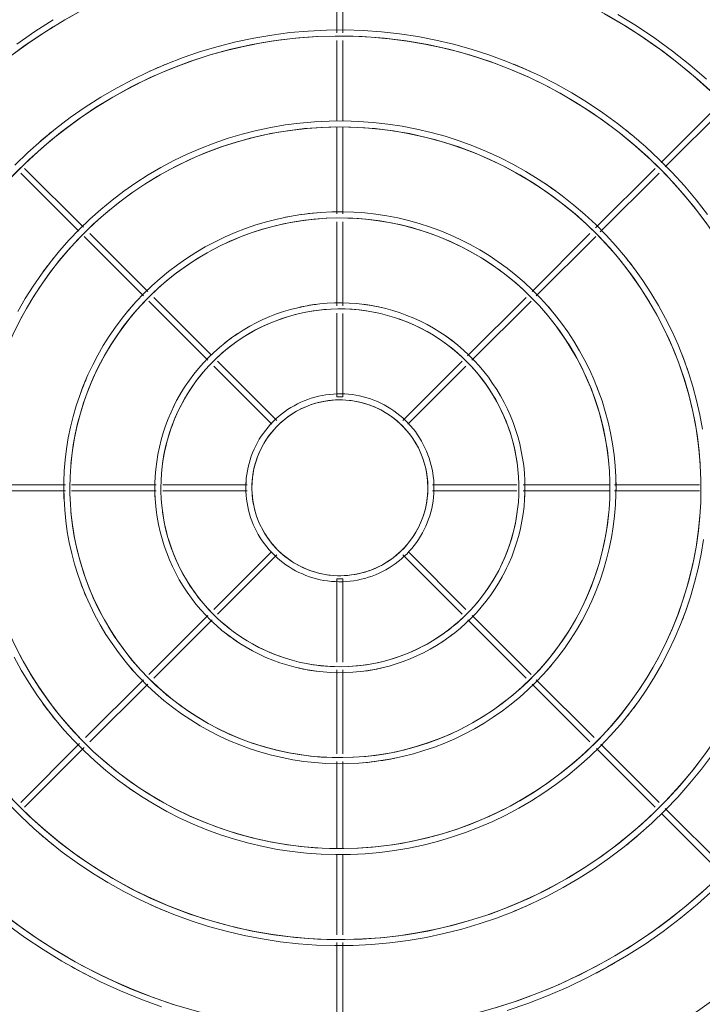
# Model space of a CAD drawing. Header units: millimetres. Extents: x -3165 to 47090, y -1932 to 8822.
# Tile 24 of 59: x 23430 to 23654, y 2187 to 2512. Entities that reach past the tile are written whole.
import ezdxf

# ---------------------------------------------------------------- set-up
doc = ezdxf.new("R2010")
doc.units = ezdxf.units.MM
doc.layers.add('M-EQPM', color=50, linetype='Continuous', lineweight=18)

# ---------------------------------------------------------------- blocks, each defined once
blk = doc.blocks.new('Outdoor_Condenser_Unit_Single_Fan_15958 - Generic _Without Brackets_-V12-ELEVAÇÃO 6 - MAPEAMENTO DE DANOS')
at = {"layer": 'M-EQPM'}
for p, q in [((10615.11, 2536.57), (10615.11, 2507.52)), ((10617.11, 2507.52), (10617.11, 2536.63)), ((10615.11, 2504.98), (10615.11, 2478.56)), ((10617.11, 2478.52), (10617.11, 2504.98)), ((10741.43, 2484.22), (10721.95, 2464.75)), ((10723.34, 2463.32), (10742.84, 2482.82)), ((10615.11, 2476.34), (10615.11, 2447.8)), ((10617.11, 2447.8), (10617.11, 2476.34)), ((10531.57, 2443.46), (10512.22, 2462.81)), ((10720.01, 2462.81), (10700.39, 2443.19)), ((10510.91, 2461.3), (10530.12, 2442.08)), ((10701.91, 2441.88), (10721.32, 2461.3)), ((10615.11, 2445.24), (10615.11, 2417.52)), ((10617.11, 2417.5), (10617.11, 2445.22)), ((10531.81, 2440.39), (10551.39, 2420.81)), ((10552.77, 2422.26), (10533.71, 2441.32)), ((10698.52, 2441.32), (10679.46, 2422.26)), ((10680.84, 2420.81), (10700.42, 2440.39)), ((10573.64, 2401.38), (10554.78, 2420.25)), ((10677.45, 2420.25), (10658.2, 2401)), ((10553.13, 2419.07), (10572.56, 2399.64)), ((10659.63, 2399.6), (10679.1, 2419.07)), ((10615.11, 2415.04), (10615.11, 2387.5)), ((10617.11, 2387.5), (10617.11, 2415)), ((10574.56, 2397.64), (10593.67, 2378.53)), ((10595.37, 2379.66), (10575.81, 2399.22)), ((10656.42, 2399.22), (10636.86, 2379.66)), ((10638.55, 2378.53), (10657.67, 2397.64)), ((10615.11, 2387.5), (10617.11, 2387.5)), ((10525.65, 2358.5), (10497.62, 2358.5)), ((10555.52, 2358.5), (10527.65, 2358.5)), ((10585.58, 2358.5), (10557.77, 2358.5)), ((10674.46, 2358.5), (10646.65, 2358.5)), ((10705.07, 2358.5), (10676.56, 2358.5)), ((10734.61, 2358.5), (10706.58, 2358.5)), ((10497.62, 2356.5), (10525.65, 2356.5)), ((10527.65, 2356.5), (10555.52, 2356.5)), ((10557.77, 2356.5), (10585.58, 2356.5)), ((10646.65, 2356.5), (10674.46, 2356.5)), ((10676.56, 2356.5), (10705.07, 2356.5)), ((10706.58, 2356.5), (10734.61, 2356.5)), ((10593.32, 2336.12), (10574.56, 2317.36)), ((10575.81, 2315.78), (10595.37, 2335.34)), ((10636.86, 2335.34), (10656.42, 2315.78)), ((10657.67, 2317.36), (10638.91, 2336.12)), ((10617.11, 2327.5), (10615.11, 2327.5)), ((10615.11, 2327.5), (10615.11, 2300)), ((10617.11, 2299.96), (10617.11, 2327.5)), ((10572.6, 2315.4), (10553.13, 2295.93)), ((10679.1, 2295.93), (10659.67, 2315.36)), ((10554.78, 2294.75), (10574.03, 2314)), ((10658.27, 2313.93), (10677.45, 2294.75)), ((10615.11, 2297.5), (10615.11, 2269.78)), ((10617.11, 2269.76), (10617.11, 2297.48)), ((10551.39, 2294.19), (10532.3, 2275.1)), ((10533.71, 2273.68), (10552.77, 2292.74)), ((10679.46, 2292.74), (10698.52, 2273.68)), ((10699.93, 2275.1), (10680.84, 2294.19)), ((10530.32, 2273.12), (10510.91, 2253.7)), ((10512.22, 2252.19), (10531.84, 2271.81)), ((10700.66, 2271.54), (10720.01, 2252.19)), ((10721.32, 2253.7), (10702.11, 2272.92)), ((10615.11, 2267.2), (10615.11, 2238.66)), ((10617.11, 2238.66), (10617.11, 2267.2)), ((10743.49, 2231.54), (10723.33, 2251.7)), ((10722.3, 2249.9), (10741.87, 2230.33)), ((10615.11, 2236.48), (10615.11, 2210.02)), ((10617.11, 2210.02), (10617.11, 2236.44)), ((10615.11, 2207.48), (10615.11, 2178.37)), ((10617.11, 2178.43), (10617.11, 2207.48))]:
    blk.add_line(p, q, dxfattribs=at)
at = {"layer": 'M-EQPM', "flags": 128}
for points in [[(10736.93, 2492.28), (10731.44, 2497), (10725.77, 2501.5), (10719.92, 2505.77), (10713.91, 2509.81), (10707.74, 2513.6)], [(10521.63, 2511.88), (10515.53, 2507.98), (10509.6, 2503.84)], [(10507.67, 2499.91), (10513.45, 2504.14), (10519.4, 2508.12), (10525.5, 2511.87), (10531.75, 2515.37)], [(10703.37, 2513.79), (10709.55, 2510.18), (10715.59, 2506.32), (10721.46, 2502.22), (10727.16, 2497.89), (10732.69, 2493.34), (10738.02, 2488.57)], [(10737.23, 2447.68), (10733.53, 2452.45), (10729.64, 2457.07), (10725.57, 2461.53), (10721.32, 2465.82), (10716.9, 2469.94), (10712.32, 2473.88), (10707.59, 2477.64), (10702.72, 2481.2), (10697.7, 2484.56), (10692.55, 2487.72), (10687.29, 2490.68), (10681.9, 2493.42), (10676.42, 2495.94), (10670.83, 2498.24), (10665.16, 2500.31), (10659.41, 2502.16), (10653.59, 2503.78), (10647.71, 2505.16), (10641.78, 2506.3), (10635.81, 2507.21), (10629.81, 2507.88), (10623.78, 2508.31), (10617.75, 2508.49), (10611.71, 2508.44), (10605.67, 2508.14), (10599.66, 2507.6), (10593.67, 2506.82), (10587.72, 2505.81), (10581.81, 2504.55), (10575.95, 2503.06), (10570.17, 2501.34), (10564.45, 2499.39), (10558.82, 2497.21), (10553.28, 2494.8), (10547.84, 2492.18), (10542.51, 2489.34), (10537.29, 2486.29), (10532.2, 2483.04), (10527.25, 2479.58), (10522.44, 2475.93), (10517.78, 2472.09), (10513.28, 2468.07), (10508.94, 2463.87)], [(10508.11, 2460.15), (10512.31, 2464.39), (10516.66, 2468.45), (10521.18, 2472.34), (10525.85, 2476.04), (10530.66, 2479.56), (10535.61, 2482.88), (10540.69, 2486), (10545.89, 2488.91), (10551.2, 2491.61), (10556.61, 2494.1), (10562.12, 2496.37), (10567.72, 2498.42), (10573.39, 2500.24), (10579.14, 2501.84), (10584.94, 2503.2), (10590.79, 2504.33), (10596.68, 2505.23), (10602.6, 2505.89), (10608.55, 2506.31), (10614.51, 2506.49), (10620.47, 2506.44), (10626.42, 2506.14), (10632.35, 2505.61), (10638.26, 2504.84), (10644.14, 2503.84), (10649.97, 2502.6), (10655.74, 2501.13), (10661.46, 2499.43), (10667.1, 2497.51), (10672.65, 2495.36), (10678.12, 2492.99), (10683.49, 2490.4), (10688.75, 2487.6), (10693.89, 2484.59), (10698.91, 2481.38), (10703.8, 2477.97), (10708.55, 2474.36), (10713.15, 2470.57), (10717.59, 2466.6), (10721.87, 2462.46), (10725.99, 2458.14), (10729.92, 2453.67), (10733.68, 2449.04), (10737.24, 2444.27)], [(10735.57, 2376.78), (10734.7, 2381.54), (10733.65, 2386.26), (10732.4, 2390.94), (10730.97, 2395.56), (10729.36, 2400.13), (10727.56, 2404.62), (10725.59, 2409.04), (10723.44, 2413.38), (10721.12, 2417.62), (10718.63, 2421.77), (10715.98, 2425.82), (10713.17, 2429.76), (10710.2, 2433.58), (10707.08, 2437.29), (10703.82, 2440.86), (10700.42, 2444.3), (10696.88, 2447.6), (10693.21, 2450.76), (10689.42, 2453.77), (10685.51, 2456.62), (10681.49, 2459.32), (10677.37, 2461.85), (10673.15, 2464.22), (10668.83, 2466.41), (10664.44, 2468.43), (10659.96, 2470.28), (10655.42, 2471.94), (10650.81, 2473.42), (10646.14, 2474.71), (10641.43, 2475.82), (10636.68, 2476.74), (10631.9, 2477.47), (10627.09, 2478), (10622.26, 2478.34), (10617.42, 2478.49), (10612.58, 2478.45), (10607.75, 2478.21), (10602.93, 2477.78), (10598.13, 2477.16), (10593.36, 2476.34), (10588.62, 2475.34), (10583.93, 2474.14), (10579.29, 2472.76), (10574.71, 2471.2), (10570.2, 2469.45), (10565.76, 2467.52), (10561.4, 2465.42), (10557.13, 2463.15), (10552.95, 2460.71), (10548.88, 2458.1), (10544.91, 2455.33), (10541.05, 2452.4), (10537.32, 2449.32), (10533.71, 2446.1), (10530.23, 2442.73), (10526.89, 2439.23), (10523.69, 2435.6), (10520.64, 2431.84), (10517.75, 2427.96), (10515.01, 2423.97), (10512.43, 2419.88), (10510.02, 2415.68)], [(10510.56, 2412.45), (10512.84, 2416.63), (10515.29, 2420.71), (10517.9, 2424.69), (10520.67, 2428.57), (10523.58, 2432.33), (10526.65, 2435.97), (10529.86, 2439.48), (10533.21, 2442.87), (10536.69, 2446.11), (10540.29, 2449.22), (10544.02, 2452.18), (10547.87, 2454.98), (10551.82, 2457.64), (10555.87, 2460.13), (10560.03, 2462.45), (10564.27, 2464.61), (10568.59, 2466.6), (10572.99, 2468.41), (10577.46, 2470.05), (10582, 2471.5), (10586.58, 2472.78), (10591.22, 2473.87), (10595.89, 2474.77), (10600.59, 2475.48), (10605.33, 2476.01), (10610.07, 2476.35), (10614.83, 2476.49), (10619.59, 2476.45), (10624.34, 2476.22), (10629.08, 2475.79), (10633.8, 2475.18), (10638.5, 2474.38), (10643.15, 2473.39), (10647.76, 2472.21), (10652.33, 2470.86), (10656.83, 2469.32), (10661.27, 2467.6), (10665.64, 2465.71), (10669.92, 2463.64), (10674.13, 2461.4), (10678.23, 2459), (10682.24, 2456.43), (10686.15, 2453.71), (10689.94, 2450.83), (10693.61, 2447.81), (10697.16, 2444.64), (10700.58, 2441.32), (10703.86, 2437.88), (10707.01, 2434.31), (10710.01, 2430.61), (10712.86, 2426.8), (10715.55, 2422.87), (10718.08, 2418.84), (10720.46, 2414.72), (10722.66, 2410.5), (10724.7, 2406.2), (10726.56, 2401.82), (10728.24, 2397.36), (10729.74, 2392.85), (10731.07, 2388.28), (10732.21, 2383.65), (10733.16, 2378.99), (10733.92, 2374.29), (10734.5, 2369.57), (10734.89, 2364.82), (10735.09, 2360.07), (10735.11, 2357.5)], [(10707.11, 2357.5), (10707.04, 2361.14), (10706.82, 2364.77), (10706.46, 2368.39), (10705.95, 2372), (10705.3, 2375.58), (10704.51, 2379.13), (10703.57, 2382.65), (10702.5, 2386.13), (10701.28, 2389.56), (10699.93, 2392.94), (10698.45, 2396.26), (10696.83, 2399.52), (10695.09, 2402.72), (10693.22, 2405.84), (10691.22, 2408.88), (10689.11, 2411.84), (10686.87, 2414.72), (10684.53, 2417.5), (10682.08, 2420.19), (10679.52, 2422.78), (10676.85, 2425.26), (10674.1, 2427.64), (10671.24, 2429.9), (10668.31, 2432.05), (10665.28, 2434.07), (10662.18, 2435.98), (10659.01, 2437.76), (10655.76, 2439.41), (10652.45, 2440.93), (10649.09, 2442.32), (10645.67, 2443.57), (10642.21, 2444.68), (10638.7, 2445.65), (10635.16, 2446.49), (10631.58, 2447.18), (10627.98, 2447.72), (10624.37, 2448.13), (10620.74, 2448.38), (10617.1, 2448.49), (10613.46, 2448.46), (10609.82, 2448.28), (10606.2, 2447.96), (10602.59, 2447.49), (10599, 2446.88), (10595.44, 2446.12), (10591.91, 2445.22), (10588.42, 2444.18), (10584.98, 2443.01), (10581.58, 2441.69), (10578.25, 2440.25), (10574.97, 2438.67), (10571.75, 2436.96), (10568.61, 2435.12), (10565.55, 2433.16), (10562.56, 2431.07), (10559.66, 2428.87), (10556.85, 2426.56), (10554.14, 2424.13), (10551.52, 2421.6), (10549.01, 2418.97), (10546.61, 2416.23), (10544.31, 2413.41), (10542.14, 2410.49), (10540.08, 2407.49), (10538.14, 2404.41), (10536.32, 2401.25), (10534.64, 2398.03), (10533.08, 2394.74), (10531.66, 2391.39), (10530.37, 2387.98), (10529.22, 2384.53), (10528.21, 2381.03), (10527.34, 2377.5), (10526.61, 2373.93), (10526.03, 2370.34), (10525.58, 2366.73), (10525.29, 2363.1), (10525.14, 2359.46), (10525.11, 2357.5)], [(10527.11, 2357.5), (10527.19, 2361.06), (10527.4, 2364.61), (10527.75, 2368.15), (10528.25, 2371.68), (10528.89, 2375.18), (10529.67, 2378.66), (10530.58, 2382.1), (10531.63, 2385.5), (10532.82, 2388.85), (10534.14, 2392.16), (10535.59, 2395.41), (10537.17, 2398.6), (10538.88, 2401.72), (10540.71, 2404.78), (10542.66, 2407.75), (10544.73, 2410.65), (10546.91, 2413.46), (10549.2, 2416.19), (10551.6, 2418.81), (10554.11, 2421.34), (10556.71, 2423.77), (10559.41, 2426.1), (10562.2, 2428.31), (10565.07, 2430.41), (10568.03, 2432.39), (10571.06, 2434.25), (10574.17, 2435.99), (10577.34, 2437.61), (10580.57, 2439.1), (10583.87, 2440.45), (10587.21, 2441.67), (10590.6, 2442.76), (10594.03, 2443.72), (10597.49, 2444.53), (10600.99, 2445.21), (10604.51, 2445.74), (10608.05, 2446.13), (10611.6, 2446.39), (10615.15, 2446.49), (10618.71, 2446.46), (10622.27, 2446.29), (10625.81, 2445.97), (10629.34, 2445.51), (10632.85, 2444.91), (10636.34, 2444.17), (10639.79, 2443.29), (10643.2, 2442.28), (10646.57, 2441.13), (10649.89, 2439.84), (10653.15, 2438.43), (10656.36, 2436.88), (10659.5, 2435.21), (10662.57, 2433.41), (10665.57, 2431.49), (10668.49, 2429.46), (10671.33, 2427.3), (10674.07, 2425.04), (10676.73, 2422.67), (10679.29, 2420.19), (10681.74, 2417.62), (10684.09, 2414.94), (10686.34, 2412.18), (10688.47, 2409.33), (10690.48, 2406.39), (10692.38, 2403.38), (10694.15, 2400.29), (10695.8, 2397.14), (10697.32, 2393.92), (10698.71, 2390.64), (10699.97, 2387.31), (10701.1, 2383.94), (10702.09, 2380.52), (10702.94, 2377.06), (10703.65, 2373.57), (10704.22, 2370.06), (10704.66, 2366.53), (10704.95, 2362.98), (10705.09, 2359.42), (10705.11, 2357.5)], [(10677.11, 2357.5), (10677.07, 2359.94), (10676.92, 2362.37), (10676.68, 2364.8), (10676.34, 2367.22), (10675.9, 2369.62), (10675.37, 2372), (10674.74, 2374.36), (10674.02, 2376.69), (10673.2, 2378.99), (10672.3, 2381.25), (10671.3, 2383.48), (10670.22, 2385.67), (10669.05, 2387.81), (10667.8, 2389.9), (10666.46, 2391.94), (10665.04, 2393.93), (10663.55, 2395.86), (10661.98, 2397.72), (10660.33, 2399.52), (10658.61, 2401.26), (10656.83, 2402.92), (10654.98, 2404.52), (10653.07, 2406.03), (10651.1, 2407.47), (10649.07, 2408.83), (10646.99, 2410.11), (10644.87, 2411.3), (10642.69, 2412.41), (10640.47, 2413.42), (10638.22, 2414.35), (10635.93, 2415.19), (10633.6, 2415.94), (10631.25, 2416.59), (10628.88, 2417.15), (10626.48, 2417.61), (10624.07, 2417.98), (10621.65, 2418.25), (10619.21, 2418.42), (10616.77, 2418.5), (10614.33, 2418.47), (10611.9, 2418.35), (10609.47, 2418.14), (10607.05, 2417.82), (10604.64, 2417.41), (10602.26, 2416.9), (10599.89, 2416.3), (10597.55, 2415.61), (10595.24, 2414.82), (10592.97, 2413.94), (10590.73, 2412.97), (10588.53, 2411.91), (10586.38, 2410.76), (10584.27, 2409.53), (10582.22, 2408.21), (10580.22, 2406.82), (10578.27, 2405.34), (10576.39, 2403.79), (10574.57, 2402.17), (10572.82, 2400.47), (10571.13, 2398.7), (10569.52, 2396.87), (10567.99, 2394.98), (10566.52, 2393.02), (10565.14, 2391.01), (10563.84, 2388.95), (10562.63, 2386.83), (10561.5, 2384.67), (10560.46, 2382.46), (10559.5, 2380.22), (10558.64, 2377.93), (10557.87, 2375.62), (10557.19, 2373.28), (10556.61, 2370.91), (10556.12, 2368.52), (10555.73, 2366.11), (10555.43, 2363.69), (10555.23, 2361.25), (10555.13, 2358.82), (10555.11, 2357.5)], [(10557.11, 2357.5), (10557.16, 2359.86), (10557.3, 2362.21), (10557.54, 2364.56), (10557.87, 2366.9), (10558.29, 2369.22), (10558.81, 2371.52), (10559.41, 2373.8), (10560.11, 2376.06), (10560.9, 2378.28), (10561.77, 2380.48), (10562.73, 2382.63), (10563.78, 2384.74), (10564.91, 2386.82), (10566.13, 2388.84), (10567.42, 2390.81), (10568.79, 2392.73), (10570.24, 2394.6), (10571.76, 2396.4), (10573.35, 2398.15), (10575.01, 2399.82), (10576.73, 2401.43), (10578.52, 2402.97), (10580.37, 2404.44), (10582.28, 2405.83), (10584.24, 2407.15), (10586.25, 2408.38), (10588.31, 2409.54), (10590.41, 2410.61), (10592.55, 2411.59), (10594.74, 2412.49), (10596.95, 2413.3), (10599.2, 2414.02), (10601.47, 2414.65), (10603.77, 2415.19), (10606.09, 2415.64), (10608.42, 2416), (10610.77, 2416.26), (10613.12, 2416.42), (10615.48, 2416.5), (10617.84, 2416.47), (10620.19, 2416.36), (10622.55, 2416.15), (10624.89, 2415.84), (10627.21, 2415.45), (10629.52, 2414.96), (10631.81, 2414.37), (10634.07, 2413.7), (10636.3, 2412.94), (10638.5, 2412.09), (10640.67, 2411.15), (10642.79, 2410.12), (10644.88, 2409.01), (10646.91, 2407.82), (10648.9, 2406.55), (10650.84, 2405.2), (10652.72, 2403.77), (10654.54, 2402.27), (10656.3, 2400.7), (10657.99, 2399.06), (10659.62, 2397.35), (10661.18, 2395.58), (10662.67, 2393.75), (10664.08, 2391.86), (10665.41, 2389.91), (10666.67, 2387.91), (10667.85, 2385.87), (10668.94, 2383.78), (10669.95, 2381.64), (10670.87, 2379.47), (10671.71, 2377.26), (10672.45, 2375.03), (10673.11, 2372.76), (10673.67, 2370.47), (10674.14, 2368.16), (10674.52, 2365.83), (10674.81, 2363.48), (10675, 2361.13), (10675.1, 2358.77), (10675.11, 2357.5)], [(10647.11, 2357.5), (10647.09, 2358.74), (10647.02, 2359.98), (10646.89, 2361.21), (10646.72, 2362.44), (10646.5, 2363.66), (10646.23, 2364.87), (10645.91, 2366.07), (10645.54, 2367.25), (10645.13, 2368.42), (10644.67, 2369.57), (10644.16, 2370.7), (10643.61, 2371.82), (10643.02, 2372.9), (10642.38, 2373.97), (10641.7, 2375), (10640.98, 2376.01), (10640.22, 2376.99), (10639.42, 2377.94), (10638.58, 2378.86), (10637.71, 2379.74), (10636.81, 2380.58), (10635.87, 2381.39), (10634.9, 2382.16), (10633.89, 2382.89), (10632.86, 2383.59), (10631.81, 2384.23), (10630.73, 2384.84), (10629.62, 2385.4), (10628.49, 2385.92), (10627.35, 2386.39), (10626.18, 2386.82), (10625, 2387.2), (10623.81, 2387.53), (10622.6, 2387.81), (10621.38, 2388.05), (10620.16, 2388.24), (10618.93, 2388.37), (10617.69, 2388.46), (10616.45, 2388.5), (10615.21, 2388.49), (10613.97, 2388.43), (10612.74, 2388.32), (10611.51, 2388.16), (10610.28, 2387.95), (10609.07, 2387.69), (10607.87, 2387.38), (10606.68, 2387.03), (10605.51, 2386.63), (10604.35, 2386.18), (10603.21, 2385.69), (10602.1, 2385.15), (10601, 2384.57), (10599.93, 2383.94), (10598.89, 2383.27), (10597.87, 2382.56), (10596.88, 2381.81), (10595.93, 2381.03), (10595, 2380.2), (10594.11, 2379.34), (10593.26, 2378.44), (10592.44, 2377.51), (10591.66, 2376.55), (10590.91, 2375.55), (10590.21, 2374.53), (10589.55, 2373.48), (10588.93, 2372.41), (10588.36, 2371.31), (10587.83, 2370.19), (10587.34, 2369.04), (10586.91, 2367.88), (10586.51, 2366.71), (10586.17, 2365.52), (10585.87, 2364.31), (10585.62, 2363.1), (10585.43, 2361.87), (10585.27, 2360.64), (10585.17, 2359.41), (10585.12, 2358.17), (10585.11, 2357.5)], [(10587.11, 2357.5), (10587.14, 2358.66), (10587.21, 2359.82), (10587.32, 2360.97), (10587.49, 2362.12), (10587.69, 2363.26), (10587.95, 2364.39), (10588.24, 2365.51), (10588.59, 2366.62), (10588.97, 2367.72), (10589.4, 2368.79), (10589.88, 2369.85), (10590.39, 2370.89), (10590.95, 2371.91), (10591.54, 2372.9), (10592.18, 2373.87), (10592.85, 2374.82), (10593.57, 2375.73), (10594.31, 2376.62), (10595.09, 2377.48), (10595.91, 2378.3), (10596.76, 2379.09), (10597.64, 2379.85), (10598.55, 2380.57), (10599.48, 2381.26), (10600.45, 2381.9), (10601.43, 2382.51), (10602.45, 2383.08), (10603.48, 2383.6), (10604.53, 2384.09), (10605.61, 2384.53), (10606.7, 2384.93), (10607.8, 2385.28), (10608.92, 2385.59), (10610.05, 2385.86), (10611.19, 2386.08), (10612.33, 2386.25), (10613.49, 2386.38), (10614.64, 2386.46), (10615.8, 2386.5), (10616.96, 2386.49), (10618.12, 2386.43), (10619.28, 2386.33), (10620.43, 2386.18), (10621.57, 2385.98), (10622.7, 2385.74), (10623.83, 2385.46), (10624.94, 2385.12), (10626.04, 2384.75), (10627.12, 2384.33), (10628.18, 2383.87), (10629.23, 2383.37), (10630.25, 2382.82), (10631.25, 2382.24), (10632.23, 2381.61), (10633.18, 2380.95), (10634.11, 2380.25), (10635, 2379.51), (10635.87, 2378.73), (10636.7, 2377.93), (10637.5, 2377.09), (10638.27, 2376.22), (10639, 2375.32), (10639.69, 2374.39), (10640.35, 2373.43), (10640.96, 2372.45), (10641.54, 2371.44), (10642.08, 2370.42), (10642.58, 2369.37), (10643.03, 2368.3), (10643.44, 2367.21), (10643.81, 2366.11), (10644.13, 2365), (10644.41, 2363.87), (10644.64, 2362.74), (10644.82, 2361.59), (10644.97, 2360.44), (10645.06, 2359.29), (10645.11, 2358.13), (10645.11, 2357.5)], [(10506.46, 2213.5), (10512.31, 2209.23), (10518.32, 2205.19), (10524.49, 2201.4), (10530.8, 2197.87), (10537.26, 2194.58), (10543.83, 2191.56), (10550.53, 2188.8), (10557.33, 2186.31)], [(10671.19, 2185.08), (10678.04, 2187.42), (10684.8, 2190.04), (10691.44, 2192.92), (10697.96, 2196.06), (10704.35, 2199.46), (10710.6, 2203.12), (10716.7, 2207.02), (10722.63, 2211.16), (10728.4, 2215.54), (10733.99, 2220.14), (10739.39, 2224.97)], [(10735.59, 2224.21), (10730.16, 2219.54), (10724.56, 2215.09), (10718.78, 2210.86), (10712.83, 2206.88), (10706.73, 2203.13), (10700.48, 2199.63), (10694.1, 2196.38), (10687.6, 2193.39), (10680.98, 2190.67), (10674.25, 2188.2), (10667.44, 2186.02)], [(10561.65, 2186.99), (10554.87, 2189.3), (10548.19, 2191.89), (10541.62, 2194.74), (10535.18, 2197.84), (10528.86, 2201.21), (10522.68, 2204.82), (10516.64, 2208.68), (10510.77, 2212.78), (10505.07, 2217.11)], [(10506.66, 2253.47), (10510.91, 2249.18), (10515.33, 2245.06), (10519.91, 2241.12), (10524.64, 2237.36), (10529.51, 2233.8), (10534.53, 2230.44), (10539.68, 2227.28), (10544.94, 2224.32), (10550.33, 2221.58), (10555.81, 2219.06), (10561.4, 2216.76), (10567.07, 2214.69), (10572.82, 2212.84), (10578.64, 2211.22), (10584.52, 2209.84), (10590.45, 2208.7), (10596.42, 2207.79), (10602.42, 2207.12), (10608.45, 2206.69), (10614.48, 2206.51), (10620.52, 2206.56), (10626.56, 2206.86), (10632.57, 2207.4), (10638.56, 2208.18), (10644.51, 2209.19), (10650.42, 2210.45), (10656.28, 2211.94), (10662.06, 2213.66), (10667.78, 2215.61), (10673.41, 2217.79), (10678.95, 2220.2), (10684.39, 2222.82), (10689.72, 2225.66), (10694.94, 2228.71), (10700.03, 2231.96), (10704.98, 2235.42), (10709.79, 2239.07), (10714.45, 2242.91), (10718.95, 2246.93), (10723.29, 2251.13), (10727.46, 2255.51), (10731.45, 2260.04), (10735.26, 2264.73), (10738.87, 2269.57)], [(10735.63, 2268.52), (10731.97, 2263.81), (10728.13, 2259.25), (10724.12, 2254.85), (10719.92, 2250.61), (10715.57, 2246.55), (10711.05, 2242.66), (10706.38, 2238.96), (10701.57, 2235.44), (10696.62, 2232.12), (10691.54, 2229), (10686.34, 2226.09), (10681.03, 2223.39), (10675.62, 2220.9), (10670.11, 2218.63), (10664.51, 2216.58), (10658.84, 2214.76), (10653.09, 2213.16), (10647.29, 2211.8), (10641.44, 2210.67), (10635.55, 2209.77), (10629.63, 2209.11), (10623.68, 2208.69), (10617.72, 2208.51), (10611.76, 2208.56), (10605.81, 2208.86), (10599.88, 2209.39), (10593.97, 2210.16), (10588.09, 2211.16), (10582.26, 2212.4), (10576.49, 2213.87), (10570.77, 2215.57), (10565.13, 2217.49), (10559.58, 2219.64), (10554.11, 2222.01), (10548.74, 2224.6), (10543.48, 2227.4), (10538.34, 2230.41), (10533.32, 2233.62), (10528.43, 2237.03), (10523.68, 2240.64), (10519.08, 2244.43), (10514.64, 2248.4), (10510.36, 2252.54)], [(10508.79, 2301.62), (10511.11, 2297.38), (10513.6, 2293.23), (10516.25, 2289.18), (10519.06, 2285.24), (10522.03, 2281.42), (10525.15, 2277.71), (10528.41, 2274.14), (10531.81, 2270.7), (10535.35, 2267.4), (10539.02, 2264.24), (10542.81, 2261.23), (10546.72, 2258.38), (10550.74, 2255.68), (10554.86, 2253.15), (10559.08, 2250.78), (10563.4, 2248.59), (10567.79, 2246.57), (10572.27, 2244.72), (10576.81, 2243.06), (10581.42, 2241.58), (10586.09, 2240.29), (10590.8, 2239.18), (10595.55, 2238.26), (10600.33, 2237.53), (10605.14, 2237), (10609.97, 2236.66), (10614.81, 2236.51), (10619.65, 2236.55), (10624.48, 2236.79), (10629.3, 2237.22), (10634.1, 2237.84), (10638.87, 2238.66), (10643.61, 2239.66), (10648.3, 2240.86), (10652.94, 2242.24), (10657.52, 2243.8), (10662.03, 2245.55), (10666.47, 2247.48), (10670.83, 2249.58), (10675.1, 2251.85), (10679.28, 2254.29), (10683.35, 2256.9), (10687.32, 2259.67), (10691.18, 2262.6), (10694.91, 2265.68), (10698.52, 2268.9), (10702, 2272.27), (10705.34, 2275.77), (10708.54, 2279.4), (10711.59, 2283.16), (10714.48, 2287.04), (10717.22, 2291.03), (10719.8, 2295.12), (10722.21, 2299.32), (10724.45, 2303.61), (10726.52, 2307.99), (10728.41, 2312.44), (10730.12, 2316.97), (10731.65, 2321.56), (10733, 2326.21), (10734.16, 2330.91), (10735.13, 2335.65), (10735.9, 2340.42)], [(10735.11, 2357.5), (10735.02, 2352.74), (10734.73, 2347.99), (10734.26, 2343.25), (10733.59, 2338.54), (10732.74, 2333.86), (10731.7, 2329.21), (10730.48, 2324.61), (10729.07, 2320.07), (10727.49, 2315.58), (10725.72, 2311.16), (10723.78, 2306.81), (10721.67, 2302.55), (10719.39, 2298.37), (10716.94, 2294.29), (10714.33, 2290.31), (10711.56, 2286.43), (10708.65, 2282.67), (10705.58, 2279.03), (10702.37, 2275.52), (10699.02, 2272.13), (10695.54, 2268.89), (10691.94, 2265.78), (10688.21, 2262.82), (10684.36, 2260.02), (10680.41, 2257.36), (10676.36, 2254.87), (10672.2, 2252.55), (10667.96, 2250.39), (10663.64, 2248.4), (10659.24, 2246.59), (10654.77, 2244.95), (10650.23, 2243.5), (10645.65, 2242.22), (10641.01, 2241.13), (10636.34, 2240.23), (10631.64, 2239.52), (10626.9, 2238.99), (10622.16, 2238.65), (10617.4, 2238.51), (10612.64, 2238.55), (10607.89, 2238.78), (10603.15, 2239.21), (10598.43, 2239.82), (10593.73, 2240.62), (10589.08, 2241.61), (10584.47, 2242.79), (10579.9, 2244.14), (10575.4, 2245.68), (10570.96, 2247.4), (10566.59, 2249.29), (10562.31, 2251.36), (10558.1, 2253.6), (10554, 2256), (10549.99, 2258.57), (10546.08, 2261.29), (10542.29, 2264.17), (10538.62, 2267.19), (10535.07, 2270.36), (10531.65, 2273.68), (10528.37, 2277.12), (10525.22, 2280.69), (10522.22, 2284.39), (10519.37, 2288.2), (10516.68, 2292.13), (10514.15, 2296.16), (10511.77, 2300.28), (10509.57, 2304.5)], [(10525.11, 2357.5), (10525.19, 2353.86), (10525.41, 2350.23), (10525.77, 2346.61), (10526.28, 2343), (10526.93, 2339.42), (10527.72, 2335.87), (10528.66, 2332.35), (10529.73, 2328.87), (10530.95, 2325.44), (10532.3, 2322.06), (10533.78, 2318.74), (10535.4, 2315.48), (10537.14, 2312.28), (10539.01, 2309.16), (10541.01, 2306.12), (10543.12, 2303.16), (10545.36, 2300.28), (10547.7, 2297.5), (10550.15, 2294.81), (10552.71, 2292.22), (10555.38, 2289.74), (10558.13, 2287.36), (10560.99, 2285.1), (10563.92, 2282.95), (10566.95, 2280.93), (10570.05, 2279.02), (10573.22, 2277.24), (10576.47, 2275.59), (10579.78, 2274.07), (10583.14, 2272.68), (10586.56, 2271.43), (10590.02, 2270.32), (10593.53, 2269.35), (10597.07, 2268.51), (10600.65, 2267.82), (10604.25, 2267.28), (10607.86, 2266.87), (10611.49, 2266.62), (10615.13, 2266.51), (10618.77, 2266.54), (10622.41, 2266.72), (10626.03, 2267.04), (10629.64, 2267.51), (10633.23, 2268.12), (10636.79, 2268.88), (10640.32, 2269.78), (10643.81, 2270.82), (10647.25, 2271.99), (10650.65, 2273.31), (10653.98, 2274.75), (10657.26, 2276.33), (10660.48, 2278.04), (10663.62, 2279.88), (10666.68, 2281.84), (10669.67, 2283.93), (10672.57, 2286.13), (10675.38, 2288.44), (10678.09, 2290.87), (10680.71, 2293.4), (10683.22, 2296.03), (10685.62, 2298.77), (10687.92, 2301.59), (10690.09, 2304.51), (10692.15, 2307.51), (10694.09, 2310.59), (10695.91, 2313.75), (10697.59, 2316.97), (10699.15, 2320.26), (10700.57, 2323.61), (10701.86, 2327.02), (10703.01, 2330.47), (10704.02, 2333.97), (10704.89, 2337.5), (10705.62, 2341.07), (10706.2, 2344.66), (10706.65, 2348.27), (10706.94, 2351.9), (10707.09, 2355.54), (10707.11, 2357.5)], [(10705.11, 2357.5), (10705.04, 2353.94), (10704.83, 2350.39), (10704.47, 2346.85), (10703.98, 2343.32), (10703.34, 2339.82), (10702.56, 2336.34), (10701.65, 2332.9), (10700.6, 2329.5), (10699.41, 2326.15), (10698.09, 2322.84), (10696.64, 2319.59), (10695.06, 2316.4), (10693.35, 2313.28), (10691.52, 2310.22), (10689.57, 2307.25), (10687.5, 2304.35), (10685.32, 2301.54), (10683.03, 2298.81), (10680.63, 2296.19), (10678.12, 2293.66), (10675.52, 2291.23), (10672.82, 2288.9), (10670.03, 2286.69), (10667.16, 2284.59), (10664.2, 2282.61), (10661.17, 2280.75), (10658.06, 2279.01), (10654.89, 2277.39), (10651.66, 2275.9), (10648.36, 2274.55), (10645.02, 2273.33), (10641.63, 2272.24), (10638.2, 2271.28), (10634.74, 2270.47), (10631.24, 2269.79), (10627.72, 2269.26), (10624.18, 2268.87), (10620.63, 2268.61), (10617.08, 2268.51), (10613.52, 2268.54), (10609.96, 2268.71), (10606.42, 2269.03), (10602.89, 2269.49), (10599.38, 2270.09), (10595.89, 2270.83), (10592.44, 2271.71), (10589.03, 2272.72), (10585.66, 2273.87), (10582.34, 2275.16), (10579.08, 2276.57), (10575.87, 2278.12), (10572.73, 2279.79), (10569.66, 2281.59), (10566.66, 2283.51), (10563.74, 2285.54), (10560.9, 2287.7), (10558.16, 2289.96), (10555.5, 2292.33), (10552.94, 2294.81), (10550.49, 2297.38), (10548.14, 2300.06), (10545.89, 2302.82), (10543.76, 2305.67), (10541.75, 2308.61), (10539.85, 2311.62), (10538.08, 2314.71), (10536.43, 2317.86), (10534.91, 2321.08), (10533.52, 2324.36), (10532.26, 2327.69), (10531.13, 2331.06), (10530.14, 2334.48), (10529.29, 2337.94), (10528.58, 2341.43), (10528.01, 2344.94), (10527.57, 2348.47), (10527.28, 2352.02), (10527.14, 2355.58), (10527.11, 2357.5)], [(10555.11, 2357.5), (10555.16, 2355.06), (10555.31, 2352.63), (10555.55, 2350.2), (10555.89, 2347.78), (10556.33, 2345.38), (10556.86, 2343), (10557.49, 2340.64), (10558.21, 2338.31), (10559.03, 2336.01), (10559.93, 2333.75), (10560.93, 2331.52), (10562.01, 2329.33), (10563.18, 2327.19), (10564.43, 2325.1), (10565.77, 2323.06), (10567.19, 2321.07), (10568.68, 2319.14), (10570.25, 2317.28), (10571.9, 2315.48), (10573.62, 2313.74), (10575.4, 2312.08), (10577.25, 2310.48), (10579.16, 2308.97), (10581.13, 2307.53), (10583.16, 2306.17), (10585.24, 2304.89), (10587.36, 2303.7), (10589.54, 2302.59), (10591.76, 2301.58), (10594.01, 2300.65), (10596.3, 2299.81), (10598.63, 2299.06), (10600.98, 2298.41), (10603.35, 2297.85), (10605.75, 2297.39), (10608.16, 2297.02), (10610.58, 2296.75), (10613.02, 2296.58), (10615.46, 2296.5), (10617.9, 2296.53), (10620.33, 2296.65), (10622.76, 2296.86), (10625.18, 2297.18), (10627.59, 2297.59), (10629.97, 2298.1), (10632.34, 2298.7), (10634.68, 2299.39), (10636.99, 2300.18), (10639.26, 2301.06), (10641.5, 2302.03), (10643.7, 2303.09), (10645.85, 2304.24), (10647.96, 2305.47), (10650.01, 2306.79), (10652.01, 2308.18), (10653.96, 2309.66), (10655.84, 2311.21), (10657.66, 2312.83), (10659.41, 2314.53), (10661.1, 2316.3), (10662.71, 2318.13), (10664.24, 2320.02), (10665.71, 2321.98), (10667.09, 2323.99), (10668.39, 2326.05), (10669.6, 2328.17), (10670.73, 2330.33), (10671.77, 2332.54), (10672.73, 2334.78), (10673.59, 2337.07), (10674.36, 2339.38), (10675.04, 2341.72), (10675.62, 2344.09), (10676.11, 2346.48), (10676.5, 2348.89), (10676.8, 2351.31), (10677, 2353.75), (10677.1, 2356.18), (10677.11, 2357.5)], [(10675.11, 2357.5), (10675.07, 2355.14), (10674.93, 2352.79), (10674.69, 2350.44), (10674.36, 2348.1), (10673.94, 2345.78), (10673.42, 2343.48), (10672.82, 2341.2), (10672.12, 2338.94), (10671.33, 2336.72), (10670.46, 2334.52), (10669.5, 2332.37), (10668.45, 2330.26), (10667.32, 2328.18), (10666.1, 2326.16), (10664.81, 2324.19), (10663.44, 2322.27), (10661.99, 2320.4), (10660.47, 2318.6), (10658.88, 2316.85), (10657.22, 2315.18), (10655.5, 2313.57), (10653.71, 2312.03), (10651.86, 2310.56), (10649.95, 2309.17), (10647.99, 2307.85), (10645.98, 2306.62), (10643.92, 2305.46), (10641.82, 2304.39), (10639.68, 2303.41), (10637.49, 2302.51), (10635.28, 2301.7), (10633.03, 2300.98), (10630.76, 2300.35), (10628.46, 2299.81), (10626.14, 2299.36), (10623.81, 2299), (10621.46, 2298.74), (10619.11, 2298.58), (10616.75, 2298.5), (10614.39, 2298.53), (10612.04, 2298.64), (10609.68, 2298.85), (10607.34, 2299.16), (10605.02, 2299.55), (10602.71, 2300.04), (10600.42, 2300.63), (10598.16, 2301.3), (10595.93, 2302.06), (10593.73, 2302.91), (10591.56, 2303.85), (10589.44, 2304.88), (10587.35, 2305.99), (10585.32, 2307.18), (10583.33, 2308.45), (10581.39, 2309.8), (10579.51, 2311.23), (10577.69, 2312.73), (10575.93, 2314.3), (10574.24, 2315.94), (10572.61, 2317.65), (10571.05, 2319.42), (10569.56, 2321.25), (10568.15, 2323.14), (10566.82, 2325.09), (10565.56, 2327.09), (10564.38, 2329.13), (10563.29, 2331.22), (10562.28, 2333.36), (10561.36, 2335.53), (10560.52, 2337.74), (10559.78, 2339.97), (10559.12, 2342.24), (10558.56, 2344.53), (10558.09, 2346.84), (10557.71, 2349.17), (10557.42, 2351.52), (10557.23, 2353.87), (10557.13, 2356.23), (10557.11, 2357.5)], [(10585.11, 2357.5), (10585.14, 2356.26), (10585.21, 2355.02), (10585.34, 2353.79), (10585.51, 2352.56), (10585.73, 2351.34), (10586, 2350.13), (10586.32, 2348.93), (10586.69, 2347.75), (10587.1, 2346.58), (10587.56, 2345.43), (10588.07, 2344.3), (10588.62, 2343.18), (10589.21, 2342.1), (10589.85, 2341.03), (10590.53, 2340), (10591.25, 2338.99), (10592.01, 2338.01), (10592.81, 2337.06), (10593.65, 2336.14), (10594.52, 2335.26), (10595.42, 2334.42), (10596.36, 2333.61), (10597.33, 2332.84), (10598.34, 2332.11), (10599.37, 2331.41), (10600.42, 2330.77), (10601.5, 2330.16), (10602.61, 2329.6), (10603.74, 2329.08), (10604.88, 2328.61), (10606.05, 2328.18), (10607.23, 2327.8), (10608.42, 2327.47), (10609.63, 2327.19), (10610.85, 2326.95), (10612.07, 2326.76), (10613.3, 2326.63), (10614.54, 2326.54), (10615.78, 2326.5), (10617.02, 2326.51), (10618.26, 2326.57), (10619.49, 2326.68), (10620.72, 2326.84), (10621.95, 2327.05), (10623.16, 2327.31), (10624.36, 2327.62), (10625.55, 2327.97), (10626.72, 2328.37), (10627.88, 2328.82), (10629.02, 2329.31), (10630.13, 2329.85), (10631.23, 2330.43), (10632.3, 2331.06), (10633.34, 2331.73), (10634.36, 2332.44), (10635.35, 2333.19), (10636.3, 2333.97), (10637.23, 2334.8), (10638.12, 2335.66), (10638.97, 2336.56), (10639.79, 2337.49), (10640.57, 2338.45), (10641.32, 2339.45), (10642.02, 2340.47), (10642.68, 2341.52), (10643.3, 2342.59), (10643.87, 2343.69), (10644.4, 2344.81), (10644.89, 2345.96), (10645.32, 2347.12), (10645.72, 2348.29), (10646.06, 2349.48), (10646.36, 2350.69), (10646.61, 2351.9), (10646.8, 2353.13), (10646.96, 2354.36), (10647.06, 2355.59), (10647.11, 2356.83), (10647.11, 2357.5)], [(10645.11, 2357.5), (10645.09, 2356.34), (10645.02, 2355.18), (10644.91, 2354.03), (10644.74, 2352.88), (10644.54, 2351.74), (10644.28, 2350.61), (10643.99, 2349.49), (10643.64, 2348.38), (10643.26, 2347.28), (10642.83, 2346.21), (10642.35, 2345.15), (10641.84, 2344.11), (10641.28, 2343.09), (10640.69, 2342.1), (10640.05, 2341.13), (10639.38, 2340.18), (10638.66, 2339.27), (10637.92, 2338.38), (10637.14, 2337.52), (10636.32, 2336.7), (10635.47, 2335.91), (10634.59, 2335.15), (10633.68, 2334.43), (10632.75, 2333.74), (10631.78, 2333.1), (10630.8, 2332.49), (10629.78, 2331.92), (10628.75, 2331.4), (10627.7, 2330.91), (10626.62, 2330.47), (10625.53, 2330.07), (10624.43, 2329.72), (10623.31, 2329.41), (10622.18, 2329.14), (10621.04, 2328.92), (10619.9, 2328.75), (10618.74, 2328.62), (10617.59, 2328.54), (10616.43, 2328.5), (10615.27, 2328.51), (10614.11, 2328.57), (10612.95, 2328.67), (10611.8, 2328.82), (10610.66, 2329.02), (10609.53, 2329.26), (10608.4, 2329.54), (10607.29, 2329.88), (10606.19, 2330.25), (10605.11, 2330.67), (10604.05, 2331.13), (10603, 2331.63), (10601.98, 2332.18), (10600.98, 2332.76), (10600, 2333.39), (10599.05, 2334.05), (10598.12, 2334.75), (10597.23, 2335.49), (10596.36, 2336.27), (10595.53, 2337.07), (10594.73, 2337.91), (10593.96, 2338.78), (10593.23, 2339.68), (10592.54, 2340.61), (10591.88, 2341.57), (10591.27, 2342.55), (10590.69, 2343.56), (10590.15, 2344.58), (10589.65, 2345.63), (10589.2, 2346.7), (10588.79, 2347.79), (10588.42, 2348.89), (10588.1, 2350), (10587.82, 2351.13), (10587.59, 2352.26), (10587.41, 2353.41), (10587.26, 2354.56), (10587.17, 2355.71), (10587.12, 2356.87), (10587.11, 2357.5)]]:
    blk.add_lwpolyline(points, dxfattribs=at)
at = {"layer": 'M-EQPM'}
for radius, start, end in [(249, 1.8408, 178.1592), (239, 1.9179, 178.0821), (209, 110.7779, 177.8069), (179, 45.1556, 119.9129), (179, 121.875, 133.125), (149, 3.0763, 176.9237), (151, 112.2559, 114.5455), (151, 65.4545, 67.7335), (119, 3.8518, 176.1482), (151, 128.6293, 130.9091), (151, 49.0909, 51.3564), (121, 54, 56.1037), (89, 5.1502, 174.8498), (91, 94.9089, 101.3453), (121, 140.9608, 144), (121, 36, 39.0754), (91, 138.285, 140), (59, 77.9594, 172.2311), (61, 97.392, 102.8571), (61, 77.1429, 82.7681), (91, 40, 41.715), (59, 7.7689, 70.7143), (61, 123.4023, 128.5714), (61, 51.4286, 56.3094), (121, 18, 21.361), (91, 156.5793, 160), (91, 20, 23.4207), (61, 151.0948, 154.2857), (29, 72.5269, 180), (29, 0, 71.4029), (91, 177.7135, 180), (91, 0, 2.2865), (61, 177.23, 180), (31, 176.1137, 180), (31, 0, 3.8863), (61, 0, 2.77), (91, 180, 182.2865), (61, 180, 182.77), (31, 180, 183.8863), (29, 180, 251.4029), (29, 252.5269, 0), (31, 356.1137, 0), (61, 357.23, 0), (91, 357.7135, 0), (249, 181.8408, 358.1592), (239, 181.9179, 358.0821), (149, 183.0763, 356.9237), (119, 183.8518, 356.1482), (89, 185.1502, 354.8498), (59, 187.7689, 250.7143), (59, 257.9594, 352.2311), (209, 290.7779, 357.8069), (61, 331.0948, 334.2857), (91, 200, 203.4207), (91, 336.5793, 340), (121, 338.7769, 342), (61, 231.4286, 236.3094), (61, 303.4023, 308.5714), (91, 220, 221.715), (61, 257.1429, 262.7681), (61, 277.392, 282.8571), (91, 318.285, 320), (121, 216, 219.0754), (121, 320.9608, 324), (91, 274.9089, 281.3453), (121, 234, 236.1037), (151, 229.0909, 231.3564), (151, 308.6293, 310.9091), (179, 225.1556, 299.8101), (179, 301.875, 313.125), (151, 245.4545, 247.7335), (151, 292.2559, 294.5455), (181, 240, 243.0102), (181, 297.8497, 300)]:
    blk.add_arc((10616.11, 2357.5), radius, start, end, dxfattribs=at)

msp = doc.modelspace()

# ---------------------------------------------------------------- block references
at = {"layer": 'M-EQPM'}
msp.add_blockref('Outdoor_Condenser_Unit_Single_Fan_15958 - Generic _Without Brackets_-V12-ELEVAÇÃO 6 - MAPEAMENTO DE DANOS', (12918.95, 0), dxfattribs=at)

doc.saveas('drawing.dxf')
